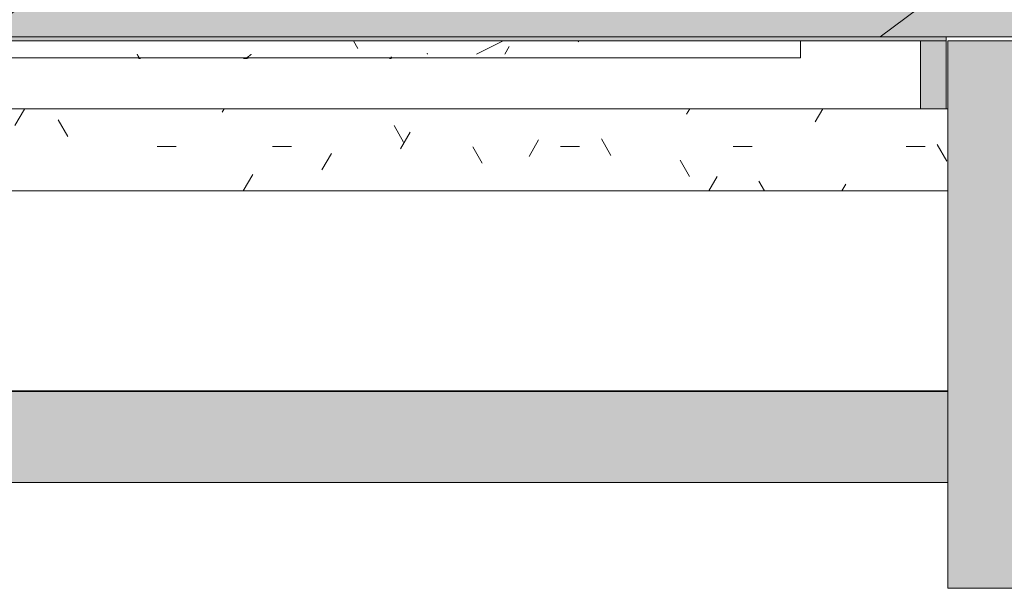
# Model space of a CAD drawing. Header units: millimetres. Extents: x 5980700 to 6194397, y -12939 to 2351883.
# Tile 102 of 124: x 6167589 to 6169326, y -9313 to -8310. Entities that reach past the tile are written whole.
import ezdxf

# ---------------------------------------------------------------- set-up
doc = ezdxf.new("R2010")
doc.units = ezdxf.units.MM
for name, color, linetype, lineweight in [('A-DETL-MBND', 5, 'Continuous', 9), ('A-GLAZ', 151, 'Continuous', 9), ('A-GLAZ-SILL', 1, 'Continuous', 9), ('A-ROOF', 132, 'Continuous', 9), ('A-ROOF-OTLN', 132, 'Continuous', 9), ('A-ROOF-PATT', 132, 'Continuous', 9), ('A-WALL', 113, 'Continuous', 18), ('A-WALL-PATT', 111, 'Continuous', 25)]:
    doc.layers.add(name, color=color, linetype=linetype, lineweight=lineweight)

# ---------------------------------------------------------------- blocks, each defined once
blk = doc.blocks.new('FP_243-PLANTA DE CAIMENTO DE PISOS - COBERTURA')
at = {"layer": 'A-DETL-MBND', "color": 71, "lineweight": 5}
for p, q in [((-803.5321262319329, 110.2383530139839), (-803.4077909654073, 110.3555356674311)), ((-803.4077909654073, 110.3555356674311), (-803.2834556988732, 110.4652038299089)), ((-803.2834556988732, 110.4652038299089), (-803.1591204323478, 110.5672374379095)), ((-803.1591204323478, 110.5672374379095), (-803.0347851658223, 110.6615247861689)), ((-803.0347851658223, 110.6615247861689), (-802.9104498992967, 110.747962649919)), ((-802.9104498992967, 110.747962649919), (-802.7861146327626, 110.8264563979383)), ((-802.7861146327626, 110.8264563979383), (-802.6617793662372, 110.8969200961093)), ((-802.6617793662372, 110.8969200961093), (-802.5374440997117, 110.9592766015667)), ((-802.5374440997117, 110.9592766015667), (-802.4131088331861, 111.0134576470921)), ((-802.4131088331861, 111.0134576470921), (-802.2887735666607, 111.0594039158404)), ((-802.2887735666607, 111.0594039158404), (-802.1644383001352, 111.0970651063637)), ((-802.1644383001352, 111.0970651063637), (-802.0401030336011, 111.1263999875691)), ((-802.0401030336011, 111.1263999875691), (-801.9157677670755, 111.147376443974)), ((-801.9157677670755, 111.147376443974), (-801.7914325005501, 111.1599715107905)), ((-551.0810485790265, 109.9625912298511), (-550.891728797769, 110.0509817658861)), ((-550.891728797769, 110.0509817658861), (-550.702409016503, 110.1362504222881)), ((-550.702409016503, 110.1362504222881), (-550.5130892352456, 110.2183566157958)), ((-550.5130892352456, 110.2183566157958), (-550.3237694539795, 110.2972612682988)), ((-550.3237694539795, 110.2972612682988), (-550.1344496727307, 110.3729268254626)), ((-550.1344496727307, 110.3729268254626), (-549.9451298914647, 110.4453172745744)), ((-549.9451298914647, 110.4453172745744), (-549.7558101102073, 110.5143981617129)), ((-549.7558101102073, 110.5143981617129), (-549.5664903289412, 110.5801366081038)), ((-549.5664903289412, 110.5801366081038), (-549.3771705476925, 110.6425013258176)), ((-549.3771705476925, 110.6425013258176), (-549.1878507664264, 110.7014626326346)), ((-549.1878507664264, 110.7014626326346), (-548.998530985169, 110.7569924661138)), ((-548.998530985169, 110.7569924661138), (-548.8092112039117, 110.8090643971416)), ((-548.8092112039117, 110.8090643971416), (-548.6198914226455, 110.8576536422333)), ((-548.6198914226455, 110.8576536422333), (-548.4305716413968, 110.9027370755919)), ((-548.4305716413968, 110.9027370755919), (-548.2412518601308, 110.9442932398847)), ((-548.2412518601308, 110.9442932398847), (-548.0519320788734, 110.9823023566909)), ((-548.0519320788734, 110.9823023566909), (-547.8626122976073, 111.016746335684)), ((-547.8626122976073, 111.016746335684), (-547.6732925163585, 111.0476087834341)), ((-547.6732925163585, 111.0476087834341), (-547.4839727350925, 111.0748750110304)), ((-547.4839727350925, 111.0748750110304), (-547.2946529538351, 111.0985320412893)), ((-547.2946529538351, 111.0985320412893), (-547.105333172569, 111.1185686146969)), ((-547.105333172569, 111.1185686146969), (-546.9160133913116, 111.1349751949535)), ((-546.9160133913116, 111.1349751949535), (-546.7266936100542, 111.1477439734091)), ((-546.7266936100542, 111.1477439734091), (-546.5373738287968, 111.15686887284)), ((-546.5373738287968, 111.15686887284), (-546.3480540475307, 111.1623455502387)), ((-359.5720538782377, 111.1594975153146), (-359.4408892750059, 111.1454815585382)), ((-359.4408892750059, 111.1454815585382), (-359.3097246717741, 111.1221406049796)), ((-359.3097246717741, 111.1221406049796), (-359.1785600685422, 111.0895030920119)), ((-359.1785600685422, 111.0895030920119), (-359.0473954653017, 111.0476087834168)), ((-359.0473954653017, 111.0476087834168), (-358.9162308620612, 110.9965087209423)), ((-358.9162308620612, 110.9965087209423), (-358.7850662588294, 110.9362651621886)), ((-358.7850662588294, 110.9362651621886), (-358.6539016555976, 110.8669515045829)), ((-358.6539016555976, 110.8669515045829), (-358.5227370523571, 110.788652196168)), ((-358.5227370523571, 110.788652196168), (-358.3915724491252, 110.7014626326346)), ((-358.3915724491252, 110.7014626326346), (-358.2604078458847, 110.6054890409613)), ((-358.2604078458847, 110.6054890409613), (-358.1292432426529, 110.5008483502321)), ((-358.1292432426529, 110.5008483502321), (-357.9980786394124, 110.3876680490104)), ((-357.9980786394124, 110.3876680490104), (-357.8669140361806, 110.2660860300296)), ((-357.8669140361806, 110.2660860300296), (-357.7357494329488, 110.1362504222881)), ((-357.7357494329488, 110.1362504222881), (-357.6045848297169, 109.9983194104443))]:
    blk.add_line(p, q, dxfattribs=at)
blk = doc.blocks.new('CC_PEITORIL - PEITORIL-3884523-PLANTA DE CAIMENTO DE PISOS - COBERTURA')
at = {"layer": 'A-GLAZ', "color": 90, "lineweight": 5}
blk.add_blockref('FP_243-PLANTA DE CAIMENTO DE PISOS - COBERTURA', (0, 0), dxfattribs=at)
blk = doc.blocks.new('CHAPIM - CHAPIM-4060820-PLANTA DE CAIMENTO DE PISOS - COBERTURA')
at = {"layer": 'A-ROOF-PATT', "lineweight": 5}
h = blk.add_hatch(dxfattribs=at)
h.set_pattern_fill('FP_34', color=71, style=0, pattern_type=2)
h.set_pattern_definition([(0, (2e-05, -3e-05), (812.8, 203.2), [33.528, -576.072, 33.528, -576.072, -3251.2]), (0, (2e-05, -3e-05), (812.8, 203.2), [-1219.2, 33.528, -1185.672, 33.528, -576.072, -1422.4]), (0, (2e-05, -3e-05), (812.8, 203.2), [-3048, 33.528, -372.872, 33.528, -982.472]), (120, (304.8, 101.6), (-582.3763620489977, 602.3054481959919), [33.52799999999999, -576.0719999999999, 33.52799999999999, -576.0719999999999, -3251.199999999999]), (120, (304.8, 101.6), (-582.3763620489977, 602.3054481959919), [-1219.2, 33.52799999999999, -1185.672, 33.52799999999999, -576.0719999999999, -1422.4]), (120, (304.8, 101.6), (-582.3763620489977, 602.3054481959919), [-3048, 33.52799999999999, -372.8719999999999, 33.52799999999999, -982.4719999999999]), (240, (406.4, 508), (-230.4236379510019, -805.5054481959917), [33.528, -576.072, 33.528, -576.072, -3251.2]), (240, (406.4, 508), (-230.4236379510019, -805.5054481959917), [-1219.2, 33.528, -1185.672, 33.528, -576.072, -1422.4]), (240, (406.4, 508), (-230.4236379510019, -805.5054481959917), [-3048, 33.528, -372.872, 33.528, -982.472])])
h.paths.add_polyline_path([(9835.535171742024, -8340.841032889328), (20251.38517078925, -8340.841032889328), (20251.38517078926, 4739.15896711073), (-16608.61482921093, 4739.15896711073), (-16608.61482921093, -8340.841032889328), (9652.696596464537, -8340.841032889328)])
h.paths.add_polyline_path([(3619.023612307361, -8073.341032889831), (-16341.11482921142, -8073.341032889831), (-16341.11482921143, 4471.658967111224), (19983.88517078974, 4471.658967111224), (19983.88517078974, -8073.341032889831), (3710.442899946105, -8073.341032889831)])
h = blk.add_hatch(dxfattribs=at)
h.set_pattern_fill('FP_33', color=71, style=0, pattern_type=2)
h.set_pattern_definition([(216.87, (635, 1587.5), (4762.494328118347, 3175.008507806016), [793.75, -7143.75]), (206.565, (1587.5, 1111.25), (-1587.501456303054, -1587.499067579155), [1774.879, -1774.879]), (198.435, (1587.5, 317.5), (-3174.997452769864, -1587.50290376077), [1004.024, -4016.092])])
h.paths.add_polyline_path([(9835.535171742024, -8340.841032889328), (20251.38517078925, -8340.841032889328), (20251.38517078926, 4739.15896711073), (-16608.61482921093, 4739.15896711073), (-16608.61482921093, -8340.841032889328), (9652.696596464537, -8340.841032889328)])
h.paths.add_polyline_path([(3619.023612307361, -8073.341032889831), (-16341.11482921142, -8073.341032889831), (-16341.11482921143, 4471.658967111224), (19983.88517078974, 4471.658967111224), (19983.88517078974, -8073.341032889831), (3710.442899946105, -8073.341032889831)])
at = {"layer": 'A-ROOF-OTLN', "color": 90, "lineweight": 5}
blk.add_line((20251.38517078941, -8340.841032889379), (-16608.61482921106, -8340.841032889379), dxfattribs=at)
blk = doc.blocks.new('FX-PNC-PILAR-TP3 - FX-PNC-PILAR-TP01-4319920-PLANTA DE CAIMENTO DE PISOS - COBERTURA')
at = {"layer": 'A-WALL-PATT', "lineweight": 5}
h = blk.add_hatch(dxfattribs=at)
h.set_pattern_fill('FP_281', color=135, style=0, pattern_type=2)
h.set_pattern_definition([(0, (2e-05, -3e-05), (203.2, 50.8), [16.764, -135.636, 16.764, -135.636, -812.8]), (0, (2e-05, -3e-05), (203.2, 50.8), [-304.8, 16.764, -288.036, 16.764, -135.636, -355.6]), (0, (2e-05, -3e-05), (203.2, 50.8), [-762, 16.764, -84.836, 16.764, -237.236]), (120, (76.2, 25.4), (-145.5940905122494, 150.576362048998), [16.764, -135.636, 16.764, -135.636, -812.7999999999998]), (120, (76.2, 25.4), (-145.5940905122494, 150.576362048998), [-304.8, 16.764, -288.0359999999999, 16.764, -135.636, -355.6]), (120, (76.2, 25.4), (-145.5940905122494, 150.576362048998), [-761.9999999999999, 16.764, -84.83599999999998, 16.764, -237.236]), (240, (101.6, 127), (-57.60590948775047, -201.3763620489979), [16.764, -135.636, 16.764, -135.636, -812.8]), (240, (101.6, 127), (-57.60590948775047, -201.3763620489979), [-304.8, 16.764, -288.036, 16.764, -135.636, -355.6]), (240, (101.6, 127), (-57.60590948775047, -201.3763620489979), [-762, 16.764, -84.836, 16.764, -237.236])])
h.paths.add_polyline_path([(1849.12344463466, -8467.3103893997), (1851.383353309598, -8467.3103893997), (1851.383353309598, -8347.825711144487), (1981.036988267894, -8347.825711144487), (1981.036988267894, -8340.841032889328), (1848.38335330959, -8340.841032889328), (1848.4213176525, -8467.3103893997)])
at = {"layer": 'A-WALL', "color": 250, "lineweight": 5}
blk.add_line((1848.383353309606, -8340.841032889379), (1848.383353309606, -8467.31038939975), dxfattribs=at)
blk = doc.blocks.new('FP_281-PLANTA DE CAIMENTO DE PISOS - COBERTURA')
at = {"layer": 'A-GLAZ-SILL', "color": 90, "lineweight": 5}
blk.add_line((1524.999999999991, 109.9999999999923), (-1524.999999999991, 110.0000000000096), dxfattribs=at)
at = {"layer": 'A-GLAZ-SILL', "lineweight": 5}
for p, q in [((-803.5321262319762, 108.3376535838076), (-803.403909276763, 108.5377662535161)), ((-803.403909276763, 108.5377662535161), (-803.2756923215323, 108.7320042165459)), ((-803.2756923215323, 108.7320042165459), (-803.1474753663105, 108.9201413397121)), ((-803.1474753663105, 108.9201413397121), (-803.0192584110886, 109.101958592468)), ((-803.0192584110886, 109.101958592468), (-802.8910414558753, 109.2772443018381)), ((-802.8910414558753, 109.2772443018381), (-802.7628245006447, 109.4457943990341)), ((-802.7628245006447, 109.4457943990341), (-802.6346075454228, 109.6074126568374)), ((-802.6346075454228, 109.6074126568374), (-802.5063905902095, 109.7619109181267)), ((-802.5063905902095, 109.7619109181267), (-802.3781736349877, 109.9091093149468)), ((-802.3781736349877, 109.9091093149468), (-802.2499566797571, 110.0488364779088)), ((-802.2499566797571, 110.0488364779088), (-802.1217397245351, 110.1809297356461)), ((-802.1217397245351, 110.1809297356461), (-801.9935227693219, 110.3052353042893)), ((-801.9935227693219, 110.3052353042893), (-801.8653058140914, 110.4216084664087)), ((-801.8653058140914, 110.4216084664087), (-801.7370888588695, 110.5299137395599)), ((-801.7370888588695, 110.5299137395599), (-801.6088719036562, 110.6300250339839)), ((-801.6088719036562, 110.6300250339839), (-801.4806549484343, 110.7218257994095)), ((-801.4806549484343, 110.7218257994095), (-801.3524379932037, 110.8052091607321)), ((-801.3524379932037, 110.8052091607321), (-801.2242210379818, 110.8800780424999)), ((-801.2242210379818, 110.8800780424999), (-801.0960040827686, 110.946345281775)), ((-801.0960040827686, 110.946345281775), (-800.9677871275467, 111.0039337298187)), ((-800.9677871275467, 111.0039337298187), (-800.839570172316, 111.0527763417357)), ((-800.839570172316, 111.0527763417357), (-800.7113532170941, 111.092816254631)), ((-800.7113532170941, 111.092816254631), (-800.5831362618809, 111.1240068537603)), ((-800.5831362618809, 111.1240068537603), (-800.4549193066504, 111.1463118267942)), ((-800.4549193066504, 111.1463118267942), (-800.3267023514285, 111.1597052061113)), ((-555.6408659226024, 104.1603677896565), (-555.4515461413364, 104.32694659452)), ((-555.4515461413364, 104.32694659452), (-555.2622263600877, 104.4931278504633)), ((-555.2622263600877, 104.4931278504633), (-555.0729065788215, 104.6588324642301)), ((-555.0729065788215, 104.6588324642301), (-554.8835867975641, 104.8239815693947)), ((-554.8835867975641, 104.8239815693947), (-554.6942670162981, 104.9884965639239)), ((-554.6942670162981, 104.9884965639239), (-554.5049472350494, 105.1522991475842)), ((-554.5049472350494, 105.1522991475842), (-554.315627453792, 105.3153113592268)), ((-554.315627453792, 105.3153113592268), (-554.1263076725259, 105.4774556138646)), ((-554.1263076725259, 105.4774556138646), (-553.9369878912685, 105.6386547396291)), ((-553.9369878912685, 105.6386547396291), (-553.7476681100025, 105.7988320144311)), ((-553.7476681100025, 105.7988320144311), (-553.5583483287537, 105.9579112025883)), ((-553.5583483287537, 105.9579112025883), (-553.3690285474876, 106.1158165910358)), ((-553.3690285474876, 106.1158165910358), (-553.1797087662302, 106.2724730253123)), ((-553.1797087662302, 106.2724730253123), (-552.9903889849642, 106.4278059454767)), ((-552.9903889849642, 106.4278059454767), (-552.8010692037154, 106.5817414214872)), ((-552.8010692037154, 106.5817414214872), (-552.6117494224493, 106.7342061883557)), ((-552.6117494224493, 106.7342061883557), (-552.4224296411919, 106.8851276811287)), ((-552.4224296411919, 106.8851276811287), (-552.2331098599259, 107.0344340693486)), ((-552.2331098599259, 107.0344340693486), (-552.0437900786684, 107.182054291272)), ((-552.0437900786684, 107.182054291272), (-551.854470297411, 107.3279180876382)), ((-551.854470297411, 107.3279180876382), (-551.6651505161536, 107.4719560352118)), ((-551.6651505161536, 107.4719560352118), (-551.4758307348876, 107.614099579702)), ((-551.4758307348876, 107.614099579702), (-551.2865109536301, 107.7542810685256)), ((-551.2865109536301, 107.7542810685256), (-551.0971911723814, 107.892433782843)), ((-551.0971911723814, 107.892433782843), (-550.9078713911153, 108.0284919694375)), ((-550.9078713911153, 108.0284919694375), (-550.718551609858, 108.1623908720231)), ((-550.718551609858, 108.1623908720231), (-550.5292318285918, 108.2940667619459)), ((-550.5292318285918, 108.2940667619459), (-550.3399120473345, 108.4234569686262)), ((-550.3399120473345, 108.4234569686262), (-550.1505922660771, 108.5504999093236)), ((-550.1505922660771, 108.5504999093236), (-549.9612724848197, 108.6751351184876)), ((-549.9612724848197, 108.6751351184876), (-549.7719527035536, 108.7973032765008)), ((-549.7719527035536, 108.7973032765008), (-549.5826329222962, 108.9169462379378)), ((-549.5826329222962, 108.9169462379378), (-549.3933131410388, 109.0340070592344)), ((-549.3933131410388, 109.0340070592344), (-549.2039933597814, 109.1484300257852)), ((-549.2039933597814, 109.1484300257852), (-549.0146735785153, 109.2601606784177)), ((-549.0146735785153, 109.2601606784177), (-548.8253537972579, 109.3691458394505)), ((-548.8253537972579, 109.3691458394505), (-548.6360340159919, 109.4753336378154)), ((-548.6360340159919, 109.4753336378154), (-548.4467142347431, 109.5786735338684)), ((-548.4467142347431, 109.5786735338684), (-548.257394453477, 109.679116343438)), ((-548.257394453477, 109.679116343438), (-548.0680746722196, 109.7766142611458)), ((-548.0680746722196, 109.7766142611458), (-547.8787548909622, 109.8711208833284)), ((-547.8787548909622, 109.8711208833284), (-547.6894351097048, 109.9625912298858)), ((-547.6894351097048, 109.9625912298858), (-547.5001153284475, 110.0509817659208)), ((-547.5001153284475, 110.0509817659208), (-547.3107955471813, 110.1362504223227)), ((-547.3107955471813, 110.1362504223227), (-547.121475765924, 110.2183566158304)), ((-547.121475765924, 110.2183566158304), (-546.9321559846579, 110.2972612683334)), ((-546.9321559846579, 110.2972612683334), (-546.7428362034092, 110.3729268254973)), ((-546.7428362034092, 110.3729268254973), (-546.553516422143, 110.4453172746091)), ((-546.553516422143, 110.4453172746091), (-546.3641966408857, 110.5143981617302)), ((-546.3641966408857, 110.5143981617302), (-546.1748768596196, 110.5801366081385)), ((-546.1748768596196, 110.5801366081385), (-545.9855570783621, 110.6425013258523)), ((-545.9855570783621, 110.6425013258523), (-545.7962372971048, 110.701462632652)), ((-545.7962372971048, 110.701462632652), (-545.6069175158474, 110.7569924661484)), ((-545.6069175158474, 110.7569924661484), (-545.4175977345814, 110.8090643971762)), ((-545.4175977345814, 110.8090643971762), (-545.2282779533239, 110.8576536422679)), ((-545.2282779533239, 110.8576536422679), (-545.0389581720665, 110.9027370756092)), ((-545.0389581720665, 110.9027370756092), (-544.8496383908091, 110.9442932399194)), ((-544.8496383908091, 110.9442932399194), (-544.6603186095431, 110.9823023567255)), ((-544.6603186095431, 110.9823023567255), (-544.4709988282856, 111.0167463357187)), ((-544.4709988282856, 111.0167463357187), (-544.2816790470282, 111.0476087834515)), ((-544.2816790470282, 111.0476087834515), (-544.0923592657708, 111.0748750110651)), ((-544.0923592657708, 111.0748750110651), (-543.9030394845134, 111.0985320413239)), ((-543.9030394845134, 111.0985320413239), (-543.7137197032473, 111.1185686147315)), ((-543.7137197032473, 111.1185686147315), (-543.5243999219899, 111.1349751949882)), ((-543.5243999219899, 111.1349751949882), (-543.3350801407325, 111.1477439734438)), ((-543.3350801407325, 111.1477439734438), (-543.1457603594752, 111.1568688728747)), ((-543.1457603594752, 111.1568688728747), (-542.956440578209, 111.1623455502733)), ((-361.0406657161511, 111.1594975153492), (-360.9095011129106, 111.1454815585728)), ((-360.9095011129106, 111.1454815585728), (-360.7783365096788, 111.1221406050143)), ((-360.7783365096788, 111.1221406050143), (-360.6471719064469, 111.0895030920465)), ((-360.6471719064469, 111.0895030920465), (-360.5160073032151, 111.0476087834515)), ((-360.5160073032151, 111.0476087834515), (-360.3848426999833, 110.9965087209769)), ((-360.3848426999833, 110.9965087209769), (-360.2536780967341, 110.9362651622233)), ((-360.2536780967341, 110.9362651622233), (-360.1225134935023, 110.8669515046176)), ((-360.1225134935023, 110.8669515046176), (-359.9913488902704, 110.7886521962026)), ((-359.9913488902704, 110.7886521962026), (-359.8601842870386, 110.701462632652)), ((-359.8601842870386, 110.701462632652), (-359.7290196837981, 110.605489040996)), ((-359.7290196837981, 110.605489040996), (-359.5978550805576, 110.5008483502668)), ((-359.5978550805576, 110.5008483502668), (-359.4666904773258, 110.3876680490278)), ((-359.4666904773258, 110.3876680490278), (-359.3355258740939, 110.2660860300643)), ((-359.3355258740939, 110.2660860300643), (-359.2043612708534, 110.1362504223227)), ((-359.2043612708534, 110.1362504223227), (-359.0731966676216, 109.9983194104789)), ((-359.0731966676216, 109.9983194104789), (-358.9420320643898, 109.8524610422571)), ((-358.9420320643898, 109.8524610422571), (-358.8108674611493, 109.6988530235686)), ((-358.8108674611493, 109.6988530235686), (-358.6797028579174, 109.5376825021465)), ((-358.6797028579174, 109.5376825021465), (-358.5485382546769, 109.3691458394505)), ((-358.5485382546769, 109.3691458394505), (-358.4173736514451, 109.1934483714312)), ((-358.4173736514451, 109.1934483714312), (-358.2862090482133, 109.0108041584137)), ((-358.2862090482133, 109.0108041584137), (-358.1550444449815, 108.8214357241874)), ((-358.1550444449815, 108.8214357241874), (-358.0238798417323, 108.6255737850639)), ((-358.0238798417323, 108.6255737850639), (-357.8927152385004, 108.4234569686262)), ((-357.8927152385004, 108.4234569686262), (-357.7615506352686, 108.2153315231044)), ((-357.7615506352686, 108.2153315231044), (-357.6303860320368, 108.0014510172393)), ((-357.6303860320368, 108.0014510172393), (-357.4992214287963, 107.7820760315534)), ((-357.4992214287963, 107.7820760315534), (-357.3680568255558, 107.5574738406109)), ((-357.3680568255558, 107.5574738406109), (-357.236892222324, 107.3279180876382)), ((-357.236892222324, 107.3279180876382), (-357.1057276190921, 107.0936884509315)), ((-357.1057276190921, 107.0936884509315), (-356.9745630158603, 106.8550703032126)), ((-356.9745630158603, 106.8550703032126), (-356.8433984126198, 106.6123543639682)), ((-356.8433984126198, 106.6123543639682), (-356.712233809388, 106.3658363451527)), ((-356.712233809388, 106.3658363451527), (-356.5810692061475, 106.1158165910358)), ((-356.5810692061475, 106.1158165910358), (-356.4499046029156, 105.8625997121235)), ((-356.4499046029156, 105.8625997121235), (-356.3187399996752, 105.6064942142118)), ((-356.3187399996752, 105.6064942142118), (-356.1875753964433, 105.3478121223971)), ((-356.1875753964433, 105.3478121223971), (-356.0564107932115, 105.0868686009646)), ((-356.0564107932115, 105.0868686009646), (-355.9252461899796, 104.8239815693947)), ((-355.9252461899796, 104.8239815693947), (-355.7940815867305, 104.5594713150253)), ((-355.7940815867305, 104.5594713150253), (-355.6629169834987, 104.2936601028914)), ((-355.6629169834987, 104.2936601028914), (-355.5317523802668, 104.0268717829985)), ((-556.3981450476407, 103.4916647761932), (-556.2088252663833, 103.6590396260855)), ((-556.2088252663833, 103.6590396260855), (-556.0195054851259, 103.8263348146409)), ((-556.0195054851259, 103.8263348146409), (-555.8301857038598, 103.993470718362)), ((-555.8301857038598, 103.993470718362), (-555.6408659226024, 104.1603677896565)), ((-355.5317523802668, 104.0268717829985), (-355.400587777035, 103.7594313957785)), ((-355.400587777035, 103.7594313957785), (-355.2694231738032, 103.4916647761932))]:
    blk.add_line(p, q, dxfattribs=at)
blk = doc.blocks.new('CC_PEITORIL - PEITORIL-V280-PLANTA DE CAIMENTO DE PISOS - COBERTURA')
at = {"layer": 'A-GLAZ-SILL', "lineweight": 5}
h = blk.add_hatch(dxfattribs=at)
h.set_pattern_fill('FP_256', color=256, style=0, pattern_type=2)
h.set_pattern_definition([(180, (66.385, -8267.826), (-406.4, -101.5999999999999), [33.528, -271.272, 33.528, -271.272, -1625.6]), (180, (66.385, -8267.826), (-406.4, -101.5999999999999), [-609.6, 33.528, -576.072, 33.528, -271.272, -711.2]), (180, (66.385, -8267.826), (-406.4, -101.5999999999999), [-1524, 33.528, -169.672, 33.528, -474.472]), (300.0000000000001, (-86.015, -8318.626), (291.188181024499, -301.1527240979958), [33.528, -271.272, 33.528, -271.272, -1625.6]), (300.0000000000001, (-86.015, -8318.626), (291.188181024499, -301.1527240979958), [-609.6, 33.528, -576.072, 33.528, -271.272, -711.2]), (300.0000000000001, (-86.015, -8318.626), (291.188181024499, -301.1527240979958), [-1524, 33.528, -169.672, 33.528, -474.472]), (59.99999999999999, (-136.815, -8521.826), (115.2118189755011, 402.7527240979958), [33.528, -271.272, 33.528, -271.272, -1625.6]), (59.99999999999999, (-136.815, -8521.826), (115.2118189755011, 402.7527240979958), [-609.6, 33.528, -576.072, 33.528, -271.272, -711.2]), (59.99999999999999, (-136.815, -8521.826), (115.2118189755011, 402.7527240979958), [-1524, 33.528, -169.672, 33.528, -474.472])])
h.paths.add_polyline_path([(-1358.575552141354, 103.4916647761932), (-1524.999999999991, 103.4916647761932), (-1524.999999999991, 80.00000000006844), (1524.999999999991, 80.00000000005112), (1524.999999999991, 103.4916647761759), (-1348.173588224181, 103.4916647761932)])
h = blk.add_hatch(dxfattribs=at)
h.set_pattern_fill('FP_28', color=256, style=0, pattern_type=2)
h.set_pattern_definition([(36.87, (-568.615, -9855.326), (-4762.494328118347, -3175.008507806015), [793.75, -7143.75]), (26.565, (-1521.115, -9379.076), (1587.501456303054, 1587.499067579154), [1774.879, -1774.879]), (18.435, (-1521.115, -8585.326), (3174.997452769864, 1587.502903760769), [1004.024, -4016.092])])
h.paths.add_polyline_path([(-1358.575552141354, 103.4916647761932), (-1524.999999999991, 103.4916647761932), (-1524.999999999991, 80.00000000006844), (1524.999999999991, 80.00000000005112), (1524.999999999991, 103.4916647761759), (-1348.173588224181, 103.4916647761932)])
at = {"layer": 'A-GLAZ-SILL', "color": 90, "lineweight": 5}
for q in [(-1525.000000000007, 109.9999999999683), (-1525.000000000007, 80.0000000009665)]:
    blk.add_line((-1525.000000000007, 103.4916647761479), q, dxfattribs=at)
at = {"layer": 'A-GLAZ', "color": 90, "lineweight": 5}
blk.add_blockref('FP_281-PLANTA DE CAIMENTO DE PISOS - COBERTURA', (0, 0), dxfattribs=at)
blk = doc.blocks.new('Paredes 1 - Paredes 1-4516486-PLANTA DE CAIMENTO DE PISOS - COBERTURA')
at = {"layer": 'A-WALL-PATT', "lineweight": 5}
h = blk.add_hatch(dxfattribs=at)
h.set_pattern_fill('FP_257', color=71, style=0, pattern_type=2)
h.set_pattern_definition([(0, (2e-05, -3e-05), (406.4, 101.6), [33.528, -271.272, 33.528, -271.272, -1625.6]), (0, (2e-05, -3e-05), (406.4, 101.6), [-609.6, 33.528, -576.072, 33.528, -271.272, -711.2]), (0, (2e-05, -3e-05), (406.4, 101.6), [-1524, 33.528, -169.672, 33.528, -474.472]), (120, (152.4, 50.8), (-291.1881810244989, 301.1527240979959), [33.52799999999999, -271.2719999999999, 33.52799999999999, -271.2719999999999, -1625.6]), (120, (152.4, 50.8), (-291.1881810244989, 301.1527240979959), [-609.5999999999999, 33.52799999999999, -576.0719999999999, 33.52799999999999, -271.2719999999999, -711.1999999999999]), (120, (152.4, 50.8), (-291.1881810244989, 301.1527240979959), [-1524, 33.52799999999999, -169.672, 33.52799999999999, -474.4719999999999]), (240, (203.2, 254), (-115.2118189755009, -402.7527240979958), [33.528, -271.272, 33.528, -271.272, -1625.6]), (240, (203.2, 254), (-115.2118189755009, -402.7527240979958), [-609.6, 33.528, -576.072, 33.528, -271.272, -711.2]), (240, (203.2, 254), (-115.2118189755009, -402.7527240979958), [-1524, 33.528, -169.672, 33.528, -474.472])])
h.paths.add_polyline_path([(-1500.456495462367, -8612.326500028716), (1851.383353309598, -8612.326500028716), (1851.383353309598, -8467.3103893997), (-4143.616630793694, -8467.3103893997), (-4143.616630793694, -8612.326500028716), (-2231.810796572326, -8612.326500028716)])
at = {"layer": 'A-WALL', "color": 250, "lineweight": 5}
for p, q in [((-4143.616646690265, -8467.31038939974), (1851.383353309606, -8467.31038939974)), ((-4143.616646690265, -8612.326500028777), (1851.383353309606, -8612.326500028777))]:
    blk.add_line(p, q, dxfattribs=at)
blk = doc.blocks.new('BE-PMSa-MOD-ARQ-CONEXAODOFUTURO-EX-000-R_rvt-3-PLANTA DE CAIMENTO DE PISOS - COBERTURA')
at = {"layer": 'A-DETL-MBND', "lineweight": 5}
for points in [[(1848.383337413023, -8467.310362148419), (1848.383337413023, -8347.825683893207), (1803.383353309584, -8347.825683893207), (1803.383353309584, -8467.310362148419)], [(-4143.616646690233, -9125.841005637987), (1851.383337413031, -9125.841005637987), (1851.383337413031, -8965.841005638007), (-4143.616646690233, -8965.841005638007), (-4143.616646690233, -9060.476184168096)]]:
    blk.add_hatch(color=9, dxfattribs=at).paths.add_polyline_path(points)
at = {"layer": 'A-WALL', "lineweight": 5}
for points in [[(1848.383337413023, -8347.825683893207), (1848.383337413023, -8340.841005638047), (-1601.114845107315, -8340.841005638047), (-1601.11484510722, -8347.825683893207), (1790.637843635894, -8347.825683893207)], [(2121.38333741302, -9312.594001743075), (2121.38333741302, -8347.825683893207), (1851.383337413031, -8347.825683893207), (1851.383337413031, -9312.594001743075)]]:
    blk.add_hatch(color=9, dxfattribs=at).paths.add_polyline_path(points)
at = {"layer": 'A-DETL-MBND', "color": 90, "lineweight": 5}
for p, q in [((1803.383337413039, -8467.310362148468), (1803.38333741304, -8347.825683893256)), ((-4143.616646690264, -8965.84100563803), (1851.38333741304, -8965.84100563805)), ((1851.38333741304, -9125.84100563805), (-4143.616646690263, -9125.84100563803))]:
    blk.add_line(p, q, dxfattribs=at)
at = {"layer": 'A-WALL', "color": 250, "lineweight": 5}
for p, q in [((1848.383337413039, -8347.82568389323), (-1601.114845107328, -8347.825683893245)), ((1851.38333741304, -9312.59400174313), (1851.383337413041, -8347.825683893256)), ((1851.383337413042, -8347.825683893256), (2121.38333741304, -8347.825683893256)), ((2121.383337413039, -9312.59400174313), (1851.38333741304, -9312.59400174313))]:
    blk.add_line(p, q, dxfattribs=at)
at = {"layer": 'A-GLAZ', "color": 90, "lineweight": 5, "rotation": 180}
for name, p in [('CC_PEITORIL - PEITORIL-V280-PLANTA DE CAIMENTO DE PISOS - COBERTURA', (66.38514093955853, -8267.825683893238)), ('CC_PEITORIL - PEITORIL-3884523-PLANTA DE CAIMENTO DE PISOS - COBERTURA', (66.38514093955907, -8267.825683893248))]:
    blk.add_blockref(name, p, dxfattribs=at)
at = {"layer": 'A-ROOF', "color": 90, "lineweight": 5}
blk.add_blockref('CHAPIM - CHAPIM-4060820-PLANTA DE CAIMENTO DE PISOS - COBERTURA', (-1.589655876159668e-05, 2.72512435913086e-05), dxfattribs=at)
at = {"layer": 'A-WALL', "color": 90, "lineweight": 5}
for name in ['FX-PNC-PILAR-TP3 - FX-PNC-PILAR-TP01-4319920-PLANTA DE CAIMENTO DE PISOS - COBERTURA', 'Paredes 1 - Paredes 1-4516486-PLANTA DE CAIMENTO DE PISOS - COBERTURA']:
    blk.add_blockref(name, (-1.589655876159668e-05, 2.72512435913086e-05), dxfattribs=at)

msp = doc.modelspace()

# ---------------------------------------------------------------- linework, layer by layer
at = {"layer": 'A-DETL-MBND'}
msp.add_line((6163231.048527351, -8964.844170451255), (6169226.048511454, -8964.844170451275), dxfattribs=at)

# ---------------------------------------------------------------- block references
at = {"color": 50, "lineweight": 5}
msp.add_blockref('BE-PMSa-MOD-ARQ-CONEXAODOFUTURO-EX-000-R_rvt-3-PLANTA DE CAIMENTO DE PISOS - COBERTURA', (6167374.665174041, 0), dxfattribs=at)

doc.saveas('drawing.dxf')
